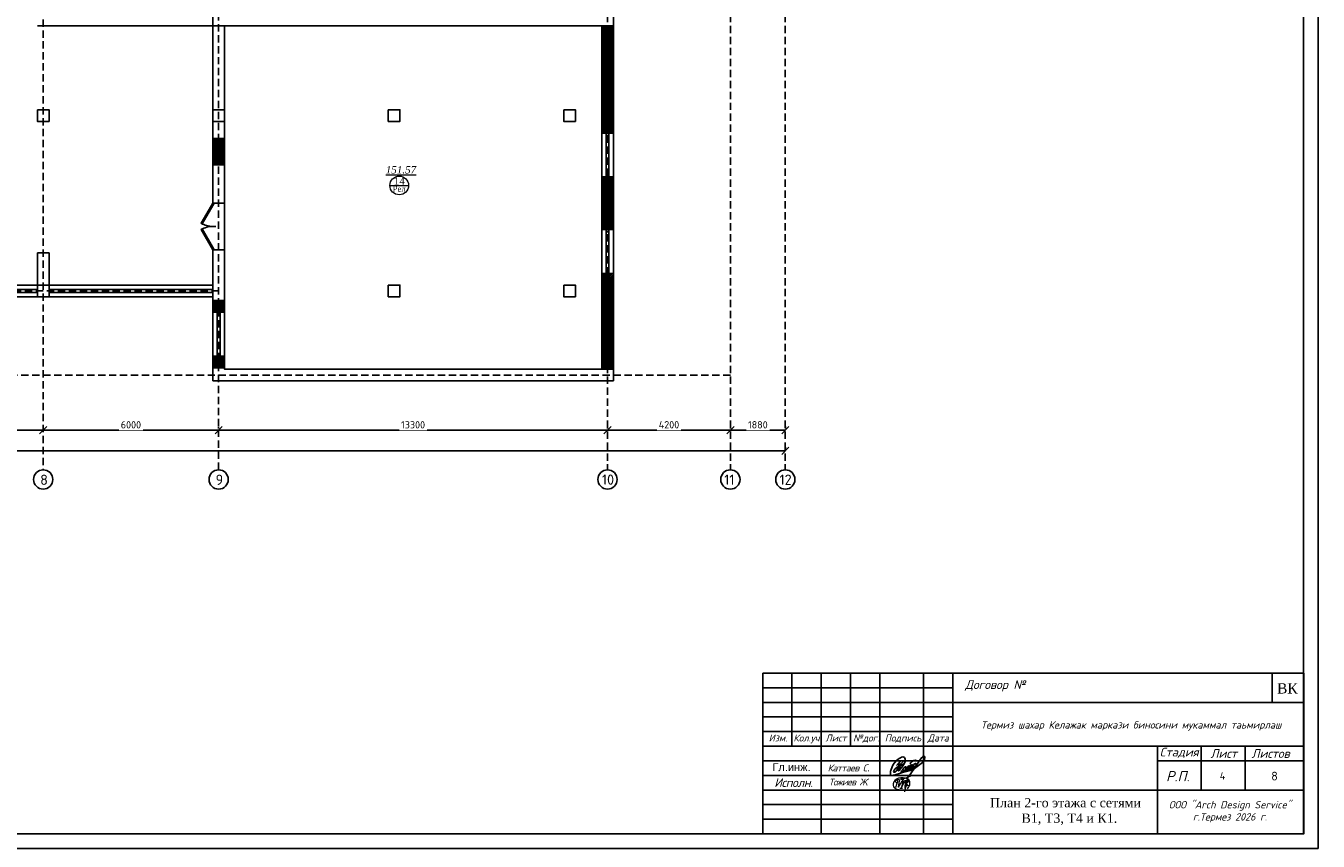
# Model space of a CAD drawing. Header units: inches. Extents: x 8001 to 766003, y -84601 to 563258.
# Tile 160 of 169: x 514388 to 558584, y 294038 to 321938. Entities that reach past the tile are written whole.
import ezdxf

# ---------------------------------------------------------------- set-up
doc = ezdxf.new("R2010")
doc.units = ezdxf.units.IN
doc.header["$MEASUREMENT"] = 0
doc.linetypes.add('( Hidden )', pattern=[0.375, 0.25, -0.125])
for name, color, linetype, lineweight in [('.', 7, 'Continuous', 15), ('_0', 7, 'Continuous', 15), ('СТЕНЫ', 7, 'Continuous', 40), ('ФВС-3', 7, 'Continuous', 25)]:
    doc.layers.add(name, color=color, linetype=linetype, lineweight=lineweight)
doc.layers.add('liniya', color=7, linetype='Continuous')
doc.layers.add('PDF_Text', color=7, linetype='Continuous', true_color=0x002eb8)
doc.styles.add('MyStyle', font='isocpeur.ttf', dxfattribs={"height": 400})
doc.styles.add('OOO-Kazar', font='txt')
doc.styles.add('PDF ISOCPEUR', font='isocpeur.ttf')
doc.styles.get("Standard").update_dxf_attribs({"font": 'arial.ttf'})
doc.styles.add('Text style', font='isocpeur.ttf', dxfattribs={"height": 250})
doc.styles.add('TIEMS', font='times.ttf')
doc.styles.add('TIMES NEW', font='times.ttf')
doc.dimstyles.new('Dim Style', dxfattribs={"dimtxt": 250, "dimasz": 250, "dimexe": 125, "dimexo": 62.5, "dimgap": 62.5, "dimtad": 1, "dimdec": 0, "dimtxsty": 'Text style', "dimblk": 'OBLIQUE', "dimcen": 250, "dimclrd": 256, "dimclre": 256, "dimclrt": 256, "dimadec": 0, "dimazin": 0, "dimtfac": 1, "dimtdec": 0, "dimtmove": 0, "dimatfit": 3, "dimldrblk": 'OBLIQUE', "dimfxl": 1, "dimlwd": -1, "dimlwe": -1, "dimarcsym": 0})
pattern_1 = [(45, (1276666.25, 1731302.557), (-27.5771645, 27.5771645), []), (45, (1276668.25, 1731302.557), (-27.5771645, 27.5771645), [])]
pattern_2 = [(135, (-1959435.427, -1934410.064), (-27.57716447, -27.57716447), []), (135, (-1959435.427, -1934408.064), (-27.57716447, -27.57716447), [])]

# ---------------------------------------------------------------- blocks, each defined once
blk = doc.blocks.new('*U293')
at = {"color": 5}
for p, q in [((0, 0), (0, -4)), ((-32, 0), (-32, -4))]:
    blk.add_line(p, q, dxfattribs=at)
blk.add_lwpolyline([(0, 0), (-27.7, 16), (-28.6, 14.5), (-0.9, -1.5)], close=True, dxfattribs=at)
blk.add_arc((0, 0), 32, 150, 180, dxfattribs=at)
blk = doc.blocks.new('_Oblique')
at = {"color": 0, "linetype": 'ByBlock', "lineweight": -2}
blk.add_line((-0.5, -0.5), (0.5, 0.5), dxfattribs=at)
blk = doc.blocks.new('*D190')
at = {"transparency": 16777216}
for p, q in [((245330, 112740), (245330, 112803)), ((247210, 112740), (247210, 112803)), ((247210, 112678), (245330, 112678))]:
    blk.add_line(p, q, dxfattribs=at)
at = {"layer": 'Defpoints', "color": 0, "transparency": 16777216}
for p in [(245330, 112678), (245330, 112678), (247210, 112678)]:
    blk.add_point(p, dxfattribs=at)
at = {"transparency": 16777216, "xscale": 250, "yscale": 250, "zscale": 250, "rotation": 180}
blk.add_blockref('_Oblique', (245330, 112678), dxfattribs=at)
at = {"transparency": 16777216, "xscale": 250, "yscale": 250, "zscale": 250}
blk.add_blockref('_Oblique', (247210, 112678), dxfattribs=at)
at = {"transparency": 16777216, "insert": (246270, 112865), "char_height": 250, "attachment_point": 5, "style": 'Text style', "bg_fill": 3, "box_fill_scale": 1.25, "bg_fill_color": 256, "bg_fill_true_color": 13158600, "bg_fill_transparency": 0}
blk.add_mtext('1880', dxfattribs=at)
blk = doc.blocks.new('*D191')
at = {"transparency": 16777216}
for p, q in [((241130, 112740), (241130, 112803)), ((245330, 112740), (245330, 112803)), ((245330, 112678), (241130, 112678))]:
    blk.add_line(p, q, dxfattribs=at)
at = {"layer": 'Defpoints', "color": 0, "transparency": 16777216}
for p in [(241130, 112678), (241130, 112678), (245330, 112678)]:
    blk.add_point(p, dxfattribs=at)
at = {"transparency": 16777216, "xscale": 250, "yscale": 250, "zscale": 250, "rotation": 180}
blk.add_blockref('_Oblique', (241130, 112678), dxfattribs=at)
at = {"transparency": 16777216, "xscale": 250, "yscale": 250, "zscale": 250}
blk.add_blockref('_Oblique', (245330, 112678), dxfattribs=at)
at = {"transparency": 16777216, "insert": (243230, 112865), "char_height": 250, "attachment_point": 5, "style": 'Text style', "bg_fill": 3, "box_fill_scale": 1.25, "bg_fill_color": 256, "bg_fill_true_color": 13158600, "bg_fill_transparency": 0}
blk.add_mtext('4200', dxfattribs=at)
blk = doc.blocks.new('*D192')
at = {"transparency": 16777216}
for p, q in [((227830, 112740), (227830, 112803)), ((241130, 112740), (241130, 112803)), ((241130, 112678), (227830, 112678))]:
    blk.add_line(p, q, dxfattribs=at)
at = {"layer": 'Defpoints', "color": 0, "transparency": 16777216}
for p in [(227830, 112678), (227830, 112678), (241130, 112678)]:
    blk.add_point(p, dxfattribs=at)
at = {"transparency": 16777216, "xscale": 250, "yscale": 250, "zscale": 250, "rotation": 180}
blk.add_blockref('_Oblique', (227830, 112678), dxfattribs=at)
at = {"transparency": 16777216, "xscale": 250, "yscale": 250, "zscale": 250}
blk.add_blockref('_Oblique', (241130, 112678), dxfattribs=at)
at = {"transparency": 16777216, "insert": (234480, 112865), "char_height": 250, "attachment_point": 5, "style": 'Text style', "bg_fill": 3, "box_fill_scale": 1.25, "bg_fill_color": 256, "bg_fill_true_color": 13158600, "bg_fill_transparency": 0}
blk.add_mtext('13300', dxfattribs=at)
blk = doc.blocks.new('*D193')
at = {"transparency": 16777216}
for p, q in [((221830, 112740), (221830, 112803)), ((227830, 112740), (227830, 112803)), ((227830, 112678), (221830, 112678))]:
    blk.add_line(p, q, dxfattribs=at)
at = {"layer": 'Defpoints', "color": 0, "transparency": 16777216}
for p in [(221830, 112678), (221830, 112678), (227830, 112678)]:
    blk.add_point(p, dxfattribs=at)
at = {"transparency": 16777216, "xscale": 250, "yscale": 250, "zscale": 250, "rotation": 180}
blk.add_blockref('_Oblique', (221830, 112678), dxfattribs=at)
at = {"transparency": 16777216, "xscale": 250, "yscale": 250, "zscale": 250}
blk.add_blockref('_Oblique', (227830, 112678), dxfattribs=at)
at = {"transparency": 16777216, "insert": (224830, 112865), "char_height": 250, "attachment_point": 5, "style": 'Text style', "bg_fill": 3, "box_fill_scale": 1.25, "bg_fill_color": 256, "bg_fill_true_color": 13158600, "bg_fill_transparency": 0}
blk.add_mtext('6000', dxfattribs=at)
blk = doc.blocks.new('*D194')
at = {"transparency": 16777216}
for p, q in [((218680, 112740), (218680, 112803)), ((221830, 112740), (221830, 112803)), ((221830, 112678), (218680, 112678))]:
    blk.add_line(p, q, dxfattribs=at)
at = {"layer": 'Defpoints', "color": 0, "transparency": 16777216}
for p in [(218680, 112678), (218680, 112678), (221830, 112678)]:
    blk.add_point(p, dxfattribs=at)
at = {"transparency": 16777216, "xscale": 250, "yscale": 250, "zscale": 250, "rotation": 180}
blk.add_blockref('_Oblique', (218680, 112678), dxfattribs=at)
at = {"transparency": 16777216, "xscale": 250, "yscale": 250, "zscale": 250}
blk.add_blockref('_Oblique', (221830, 112678), dxfattribs=at)
at = {"transparency": 16777216, "insert": (220255, 112865), "char_height": 250, "attachment_point": 5, "style": 'Text style', "bg_fill": 3, "box_fill_scale": 1.25, "bg_fill_color": 256, "bg_fill_true_color": 13158600, "bg_fill_transparency": 0}
blk.add_mtext('3150', dxfattribs=at)
blk = doc.blocks.new('*D206')
at = {"transparency": 16777216}
for p, q in [((173280, 112049), (173280, 111848)), ((173280, 111973), (247210, 111973)), ((247210, 112035), (247210, 112098))]:
    blk.add_line(p, q, dxfattribs=at)
at = {"layer": 'Defpoints', "color": 0, "transparency": 16777216}
for p in [(173280, 112111), (247210, 111973), (247210, 111973)]:
    blk.add_point(p, dxfattribs=at)
at = {"transparency": 16777216, "xscale": 250, "yscale": 250, "zscale": 250, "rotation": 180}
blk.add_blockref('_Oblique', (173280, 111973), dxfattribs=at)
at = {"transparency": 16777216, "xscale": 250, "yscale": 250, "zscale": 250}
blk.add_blockref('_Oblique', (247210, 111973), dxfattribs=at)
at = {"transparency": 16777216, "insert": (210245, 112160), "char_height": 250, "attachment_point": 5, "style": 'Text style', "bg_fill": 3, "box_fill_scale": 1.25, "bg_fill_color": 256, "bg_fill_true_color": 13158600, "bg_fill_transparency": 0}
blk.add_mtext('74330', dxfattribs=at)
blk = doc.blocks.new('ffffffffffffffffffcfff')
at = {"color": 5}
for p, q in [((2202177, 2054353), (2202177, 2052853)), ((2202277, 2054353), (2202277, 2052853))]:
    blk.add_line(p, q, dxfattribs=at)
at = {"color": 0}
blk.add_lwpolyline([(2202427, 2054353), (2202427, 2052853), (2202027, 2052853), (2202027, 2054353)], close=True, dxfattribs=at)
at = {"color": 5}
for points in [[(2202277, 2054273), (2202177, 2054273)], [(2202277, 2052933), (2202177, 2052933)]]:
    blk.add_lwpolyline(points, dxfattribs=at)
blk = doc.blocks.new('gggggggggggggggffffffffffgc')
at = {"layer": '.'}
h = blk.add_hatch(dxfattribs=at)
h.set_pattern_fill('JIS_LC_8', color=32, scale=5)
h.set_pattern_definition(pattern_1)
h.paths.add_polyline_path([(1969330, 2113298), (1968930, 2113298), (1968930, 2112898), (1969330, 2112898)])
h = blk.add_hatch(dxfattribs=at)
h.set_pattern_fill('JIS_LC_8', color=32, scale=5)
h.set_pattern_definition(pattern_1)
h.paths.add_polyline_path([(1970830, 2113298), (1971230, 2113298), (1971230, 2112898), (1970830, 2112898)])
for p, q in [((1968930, 2113298), (1968930, 2112898)), ((1968930, 2113298), (1968930, 2112898)), ((1971230, 2113298), (1971230, 2112898))]:
    blk.add_line(p, q)
at = {"color": 5}
for p, q in [((1969330, 2113148), (1970830, 2113148)), ((1969330, 2113048), (1970830, 2113048))]:
    blk.add_line(p, q, dxfattribs=at)
for points in [[(1969330, 2113298), (1968930, 2113298), (1968930, 2112898), (1969330, 2112898)], [(1970830, 2113298), (1971230, 2113298), (1971230, 2112898), (1970830, 2112898)]]:
    blk.add_lwpolyline(points, close=True)
at = {"color": 0}
blk.add_lwpolyline([(1969330, 2113298), (1970830, 2113298), (1970830, 2112898), (1969330, 2112898)], close=True, dxfattribs=at)
at = {"color": 5}
for points in [[(1969410, 2113148), (1969410, 2113048)], [(1970750, 2113148), (1970750, 2113048)]]:
    blk.add_lwpolyline(points, dxfattribs=at)
blk = doc.blocks.new('gfnfd')
at = {"layer": '_0', "color": 5, "ltscale": 100}
for points in [[(6520818, 2413294), (6520848, 2413294)], [(6520801, 2413192), (6520834, 2413192)]]:
    blk.add_lwpolyline(points, dxfattribs=at)
blk.add_arc((6518800, 2413812), 2051, 342.7953, 345.3289, dxfattribs=at)
for points in [[(6520891, 2413186), (6520915, 2413229), (6520915, 2413269), (6520746, 2413281), (6520730, 2413208), (6520827, 2413173)], [(6520765, 2413255), (6520754, 2413268), (6520847, 2413305), (6520939, 2413339)], [(6520800, 2413285), (6520787, 2413205), (6520836, 2413285), (6520823, 2413202), (6520866, 2413283), (6520858, 2413196), (6520895, 2413322), (6520855, 2413150)], [(6520888, 2413288), (6520900, 2413266), (6520879, 2413250), (6520895, 2413224), (6520870, 2413213), (6520870, 2413207)], [(6520760, 2413206), (6520746, 2413203)]]:
    blk.add_spline(points, degree=3, dxfattribs=at)
blk = doc.blocks.new('rrwerewrewrewrew')
at = {"color": 5}
for points in [[(387872, 564817), (385461, 560165, 0.55556748), (386382, 560107), (391670, 566719), (392907, 570003, 0.16524673), (392907, 572723, 0.43735193), (390680, 575054, 0.1925367), (387853, 574100), (386571, 573489), (385290, 572586), (383117, 570710), (380078, 566719), (378699, 564105), (377285, 560326), (377078, 559578, 0.07852278), (377003, 555809, 0.23019417), (377694, 554621, 0.0887128), (377781, 554616, 0.0887128), (379419, 554812, 0.0887128), (381084, 555304), (390088, 557920), (399004, 560086), (402154, 561376)], [(387980, 570424), (385421, 567493, 0.22899883), (385508, 566433, 0.41488709), (386276, 566280), (387929, 567230), (391574, 570827), (387929, 567230), (383602, 559965), (381685, 558391), (380818, 558391), (380448, 559062), (380582, 559876), (380932, 560780), (382245, 562139), (384351, 563843), (392166, 568035)], [(390507, 558635), (395529, 562210), (397057, 563852), (397766, 564614), (397257, 565308), (395804, 564684), (393930, 562390), (393187, 560845, 0.24255711), (393041, 559580, 0.40328304), (393704, 559264), (399431, 563972), (400603, 565962), (400228, 566548), (398635, 565939), (397633, 564795), (395782, 562481), (395782, 560295), (396385, 560295), (399478, 562450), (401915, 565049, 0.04813408), (402290, 566969, 0.1195267), (400636, 565910), (398470, 562543), (398470, 560904), (398892, 560600), (405033, 566245, 0.12154345), (405033, 567557, 0.35845704), (404400, 567908, 0.15003716), (402713, 566737), (401915, 565049), (401358, 564455, 0.10332709), (401119, 561843, 0.57533837), (401471, 561164, 0.15295213), (402959, 561934), (404869, 563552), (412161, 569153), (414224, 572291), (414531, 574421), (414044, 575728), (413253, 576151), (412242, 575691), (411129, 574552), (409777, 572512), (406098, 567138), (396979, 553520)], [(398349, 567683, -0.17239952), (399516, 569357, -0.09374717), (402528, 571150, -0.27811873), (405794, 570727)], [(393348, 564247, 0.15829732), (390735, 562114), (389962, 560238), (388831, 559169, 0.49817329), (388831, 558274, 0.20946853), (389828, 557885), (393236, 561652), (394204, 563658, 0.46432334), (393929, 564350), (393348, 564299), (393348, 564247)]]:
    blk.add_lwpolyline(points, format="xyb", dxfattribs=at)
blk.add_lwpolyline([(385421, 567493), (383513, 565557)], dxfattribs=at)
blk = doc.blocks.new('fhgsg')
at = {"layer": '.'}
h = blk.add_hatch(dxfattribs=at)
h.set_pattern_fill('JIS_LC_8', color=32, scale=5, angle=90)
h.set_pattern_definition(pattern_2)
h.paths.add_polyline_path([(241329.6, 122846.5), (240929.6, 122846.5), (240929.6, 126516.5), (241329.6, 126516.5)])
h = blk.add_hatch(dxfattribs=at)
h.set_pattern_fill('JIS_LC_8', color=32, scale=5, angle=90)
h.set_pattern_definition(pattern_2)
h.paths.add_polyline_path([(227629.6, 122659.1), (228029.6, 122659.1), (228029.6, 121759.1), (227629.6, 121759.1)])
h = blk.add_hatch(dxfattribs=at)
h.set_pattern_fill('JIS_LC_8', color=32, scale=5, angle=90)
h.set_pattern_definition(pattern_2)
h.paths.add_polyline_path([(241329.6, 119546.5), (240929.6, 119546.5), (240929.6, 121346.5), (241329.6, 121346.5)])
h = blk.add_hatch(dxfattribs=at)
h.set_pattern_fill('JIS_LC_8', color=32, scale=5, angle=90)
h.set_pattern_definition(pattern_2)
h.paths.add_polyline_path([(241329.6, 118046.5), (240929.6, 118046.5), (240929.6, 114766.5), (241329.6, 114766.5)])
at = {"color": 1, "linetype": '( Hidden )', "ltscale": 1000}
for p, q in [((221829.6, 161986.5), (221829.6, 111324.1)), ((227829.6, 111324.1), (227829.6, 162186.5)), ((241129.6, 159886.5), (241129.6, 111324.1)), ((245329.6, 159886.5), (245329.6, 111324.1)), ((247209.6, 159886.5), (247209.6, 111324.1)), ((227829.6, 117446.5), (169789.1, 117446.5)), ((245329.6, 114566.5), (169789.1, 114566.5))]:
    blk.add_line(p, q, dxfattribs=at)
for p, q in [((241329.6, 141816.5), (241329.6, 114366.5)), ((240929.6, 126516.5), (221629.6, 126516.5)), ((227629.6, 120451.9), (227629.6, 126516.5)), ((228029.6, 120451.9), (228029.6, 126516.5)), ((240929.6, 126516.5), (240929.6, 114766.5)), ((228029.6, 122659.1), (227629.6, 122659.1)), ((228029.6, 121759.1), (227629.6, 121759.1)), ((228029.6, 120451.9), (227629.6, 120451.9)), ((221629.6, 118746.5), (221629.6, 117246.5)), ((221629.6, 118746.5), (222029.6, 118746.5)), ((222029.6, 118746.5), (222029.6, 117246.5)), ((228029.6, 118851.9), (227629.6, 118851.9)), ((227629.6, 117646.5), (227629.6, 118851.9)), ((228029.6, 118851.9), (228029.6, 114766.5)), ((227629.6, 117646.5), (200929.6, 117646.5)), ((173081.1, 117246.5), (222029.6, 117246.5)), ((222029.6, 117246.5), (227629.6, 117246.5)), ((227629.6, 117246.5), (225579.6, 117246.5)), ((227629.6, 117246.5), (227629.6, 114366.5)), ((240929.6, 114766.5), (228029.6, 114766.5)), ((241329.6, 114366.5), (227629.6, 114366.5))]:
    blk.add_line(p, q)
at = {"lineweight": 0, "ltscale": 100}
blk.add_line((233685.5, 121054.7), (234325.5, 121054.7), dxfattribs=at)
for points in [[(227629.6, 144727.1), (227629.6, 126516.5)], [(227629.6, 117646.5), (227629.6, 117246.5)], [(227629.6, 117116.5), (228029.6, 117116.5)], [(227629.6, 114816.5), (228029.6, 114816.5)]]:
    blk.add_lwpolyline(points)
at = {"color": 0}
for points in [[(228029.6, 126516.5), (240929.6, 126516.5), (240929.6, 114766.5), (228029.6, 114766.5)], [(241329.6, 122846.5), (240929.6, 122846.5), (240929.6, 126516.5), (241329.6, 126516.5)], [(227629.6, 122659.1), (228029.6, 122659.1), (228029.6, 121759.1), (227629.6, 121759.1)], [(241329.6, 119546.5), (240929.6, 119546.5), (240929.6, 121346.5), (241329.6, 121346.5)], [(241329.6, 118046.5), (240929.6, 118046.5), (240929.6, 114766.5), (241329.6, 114766.5)]]:
    blk.add_lwpolyline(points, close=True, dxfattribs=at)
for points in [[(221629.6, 123646.5), (222029.6, 123646.5), (222029.6, 123246.5), (221629.6, 123246.5)], [(227629.6, 123646.5), (228029.6, 123646.5), (228029.6, 123246.5), (227629.6, 123246.5)], [(233629.6, 123646.5), (234029.6, 123646.5), (234029.6, 123246.5), (233629.6, 123246.5)], [(239629.6, 123646.5), (240029.6, 123646.5), (240029.6, 123246.5), (239629.6, 123246.5)], [(233629.6, 117646.5), (234029.6, 117646.5), (234029.6, 117246.5), (233629.6, 117246.5)], [(239629.6, 117646.5), (240029.6, 117646.5), (240029.6, 117246.5), (239629.6, 117246.5)]]:
    blk.add_lwpolyline(points, close=True)
at = {"color": 5}
for points in [[(216029.6, 117496.5), (221629.6, 117496.5)], [(216029.6, 117396.5), (221629.6, 117396.5)], [(222029.6, 117496.5), (227629.6, 117496.5)], [(222029.6, 117396.5), (227629.6, 117396.5)]]:
    blk.add_lwpolyline(points, dxfattribs=at)
for centre in [(221829.6, 110994.1), (227829.6, 110994.1), (241129.6, 110994.1), (245329.6, 110994.1), (247209.6, 110994.1)]:
    blk.add_circle(centre, 330)
at = {"layer": 'СТЕНЫ', "color": 0, "linetype": 'ByBlock', "lineweight": 0, "ltscale": 100}
blk.add_circle((234005.5, 121054.7), 320, dxfattribs=at)
at = {"color": 0, "xscale": -1, "rotation": 180}
blk.add_blockref('ffffffffffffffffffcfff', (-1961097.9, 2175699.3), dxfattribs=at)
at = {"color": 5, "yscale": 25, "zscale": 25}
for p, xscale, rotation in [((227629.6, 120451.9), 25, 90.00000000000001), ((227629.6, 118851.9), -25, 90)]:
    blk.add_blockref('*U293', p, dxfattribs=dict(at, xscale=xscale, rotation=rotation))
at = {"color": 0}
blk.add_blockref('ffffffffffffffffffcfff', (-1961097.9, -1934806.2), dxfattribs=at)
at = {"color": 0, "rotation": 90}
blk.add_blockref('gggggggggggggggffffffffffgc', (2340927.8, -1854113.2), dxfattribs=at)
at = {"lineweight": 0, "ltscale": 100, "char_height": 250, "attachment_point": 5, "style": 'TIEMS'}
for s, insert in [('\\A1;{\\fTimes New Roman|b0|i1|c204|p18;\\L151.57}', (234064.6, 121586.9)), ('\\A1;14', (234007.7, 121203))]:
    blk.add_mtext(s, dxfattribs=dict(at, insert=insert))
at = {"lineweight": 0, "ltscale": 100, "insert": (234004.2, 120934.8), "char_height": 200, "width": 1156.471, "attachment_point": 5, "style": 'TIEMS'}
blk.add_mtext('\\A1;Рел', dxfattribs=at)
at = {"layer": 'PDF_Text', "color": 0, "style": 'PDF ISOCPEUR'}
for s, height, p in [('8', 351.7, (221725.6, 110806.9)), ('9', 351.7, (227725.6, 110806.9)), ('10', 351.72, (240936.3, 110813.3)), ('11', 351.72, (245118.3, 110810.4)), ('12', 351.72, (247010.1, 110809.1))]:
    blk.add_text(s, height=height, dxfattribs=at).set_placement(p)
dim = blk.add_linear_dim(base=(245329.6, 112677.9), p1=(247209.6, 112677.9), p2=(245329.6, 112677.9), dimstyle='Dim Style', override={"dimtfill": 1, "dimarcsym": 1})
dim.commit()
dim.dimension.update_dxf_attribs({"geometry": '*D190', "text_midpoint": (246269.6, 112865.4)})
dim = blk.add_linear_dim(base=(247209.6, 111972.5), p1=(173279.6, 112111.4), p2=(247209.6, 111972.5), text='74330', dimstyle='Dim Style', override={"dimtfill": 1, "dimarcsym": 1})
dim.commit()
dim.dimension.update_dxf_attribs({"geometry": '*D206', "text_midpoint": (210244.6, 112160)})
dim = blk.add_linear_dim(base=(241129.6, 112677.9), p1=(245329.6, 112677.9), p2=(241129.6, 112677.9), dimstyle='Dim Style', override={"dimtfill": 1, "dimarcsym": 1})
dim.commit()
dim.dimension.update_dxf_attribs({"geometry": '*D191', "text_midpoint": (243229.6, 112865.4)})
dim = blk.add_linear_dim(base=(227829.6, 112677.9), p1=(241129.6, 112677.9), p2=(227829.6, 112677.9), dimstyle='Dim Style', override={"dimtfill": 1, "dimarcsym": 1})
dim.commit()
dim.dimension.update_dxf_attribs({"geometry": '*D192', "text_midpoint": (234479.6, 112865.4)})
dim = blk.add_linear_dim(base=(221829.6, 112677.9), p1=(227829.6, 112677.9), p2=(221829.6, 112677.9), dimstyle='Dim Style', override={"dimtfill": 1, "dimarcsym": 1})
dim.commit()
dim.dimension.update_dxf_attribs({"geometry": '*D193', "text_midpoint": (224829.6, 112865.4)})
dim = blk.add_linear_dim(base=(218679.6, 112677.9), p1=(221829.6, 112677.9), p2=(218679.6, 112677.9), dimstyle='Dim Style', override={"dimtfill": 1, "dimarcsym": 1})
dim.commit()
dim.dimension.update_dxf_attribs({"geometry": '*D194', "text_midpoint": (220254.6, 112865.4)})

msp = doc.modelspace()

# ---------------------------------------------------------------- linework, layer by layer
at = {"color": 7, "linetype": 'Continuous'}
for p, q in [((539588.937, 299788.364), (558088.937, 299788.364)), ((539588.937, 294288.364), (539588.937, 299788.364)), ((540588.937, 297288.364), (540588.937, 299788.364)), ((541588.937, 294288.364), (541588.937, 299788.364)), ((542588.937, 297288.364), (542588.937, 299788.364)), ((543588.937, 294288.364), (543588.937, 299788.364)), ((545088.937, 294288.364), (545088.937, 299788.364)), ((546088.937, 294288.364), (546088.937, 299788.364)), ((546088.937, 298788.364), (558088.937, 298788.364)), ((539588.937, 297788.364), (546088.937, 297788.364)), ((539588.937, 297288.364), (546088.937, 297288.364)), ((546088.937, 297288.364), (558088.937, 297288.364)), ((553088.937, 297288.364), (553088.937, 294288.364)), ((554588.937, 295788.364), (554588.937, 297288.364)), ((556083.1, 295788.364), (556083.1, 297288.364)), ((553088.937, 296788.364), (558088.937, 296788.364)), ((546088.937, 295788.364), (558088.937, 295788.364))]:
    msp.add_line(p, q, dxfattribs=at)
at = {"linetype": 'ByBlock', "ltscale": 0.1}
msp.add_line((557008.938, 299788.364), (557008.938, 298788.364), dxfattribs=at)
msp.add_lwpolyline([(539588.937, 299788.364), (558088.937, 299788.364), (558088.937, 294288.364), (539588.937, 294288.364)], close=True, dxfattribs=at)
at = {"color": 7, "linetype": 'Continuous'}
for points in [[(539588.937, 299288.364), (546088.937, 299288.364)], [(539588.937, 298788.364), (546088.937, 298788.364)], [(539588.937, 298288.364), (546088.937, 298288.364)], [(539588.937, 296788.364), (546088.937, 296788.364)], [(539588.937, 296288.364), (546088.937, 296288.364)], [(539588.937, 295788.364), (546088.937, 295788.364)], [(539588.937, 295288.364), (546088.937, 295288.364)], [(539588.937, 294788.364), (546088.937, 294788.364)]]:
    msp.add_lwpolyline(points, dxfattribs=at)

# ---------------------------------------------------------------- block references
at = {"color": 25}
msp.add_blockref('fhgsg', (293152.126, 195421.715), dxfattribs=at)
at = {"color": 6, "xscale": 0.03125, "yscale": 0.03125, "zscale": 0.03125}
msp.add_blockref('rrwerewrewrewrew', (532177.3, 278948.559), dxfattribs=at)
at = {"layer": '_0', "xscale": 3, "yscale": 3, "zscale": 3}
msp.add_blockref('gfnfd', (-19018130.396, -6943727.269), dxfattribs=at)

# ---------------------------------------------------------------- texts
at = {"insert": (557179.105, 299441.301), "char_height": 350, "attachment_point": 1}
msp.add_mtext('{\\fTimes New Roman|b0|i0|c204|p18;ВК}', dxfattribs=at)
at = {"insert": (541808.938, 296543.679), "char_height": 240, "width": 2180, "attachment_point": 4}
msp.add_mtext('{\\fISOCPEUR|b0|i1|c204|p34;\\T0.9;Каттаев С}.', dxfattribs=at)
at = {"attachment_point": 1, "style": 'MyStyle'}
for s, width, insert, char_height in [('4', 541.26649, (555220.431, 296396.576), 250), ('8', 968.8472, (556979.033, 296416.175), 300)]:
    msp.add_mtext_dynamic_manual_height_columns(s, width=width, gutter_width=1250, heights=[0], dxfattribs=dict(at, insert=insert, char_height=char_height))
at = {"layer": 'liniya', "insert": (539920.952, 296706.239), "char_height": 270, "width": 1161.89216, "attachment_point": 1}
msp.add_mtext('Гл.инж.', dxfattribs=at)
at = {"layer": 'PDF_Text', "color": 0, "insert": (547359.609, 294592.79), "char_height": 317.08133, "attachment_point": 7, "style": 'TIMES NEW'}
msp.add_mtext('План 2-го этажа с сетями\\P         В1, Т3, Т4 и К1. ', dxfattribs=at)
at = {"layer": 'ФВС-3', "color": 0, "linetype": 'Continuous', "lineweight": 5, "style": 'OOO-Kazar'}
for s, insert, char_height, attachment_point in [('{\\fISOCPEUR|b0|i1|c204|p34;Договор №}', (547539.413, 299163.448), 300, 8), ('{\\fISOCPEUR|b0|i1|c204|p34;Изм.}', (540108.294, 297688.793), 240, 2), ('{\\fISOCPEUR|b0|i1|c204|p34;Кол.уч.}', (541120.329, 297688.793), 240, 2), ('{\\fISOCPEUR|b0|i1|c204|p34;Лист}', (542092.427, 297688.793), 240, 2), ('{\\fISOCPEUR|b0|i1|c204|p34;№дог.}', (543128.319, 297688.793), 240, 2), ('{\\fISOCPEUR|b0|i1|c204|p34;Подпись}', (544385.404, 297688.793), 240, 2), ('{\\fISOCPEUR|b0|i1|c204|p34;Дата}', (545590.046, 297688.793), 240, 2), ('{\\fISOCPEUR|b0|i1|c204|p34;Стадия}', (553830.074, 296888.364), 300, 8), ('{\\fISOCPEUR|b0|i1|c204|p34;Лист }', (555354.294, 296888.364), 300, 8), ('{\\fISOCPEUR|b0|i1|c204|p34;Листов }', (556958.301, 296888.364), 300, 8), ('{\\fISOCPEUR|b0|i1|c204|p34;\\T0.95;Исполн.}', (540640.795, 296192.113), 300, 2), ('{\\fISOCPEUR|b0|i1|c204|p34;Р.П.}', (553784.806, 296088.364), 350, 8)]:
    msp.add_mtext(s, dxfattribs=dict(at, insert=insert, char_height=char_height, attachment_point=attachment_point))
at = {"layer": 'ФВС-3', "linetype": 'Continuous', "lineweight": 5, "style": 'OOO-Kazar'}
for s, insert, char_height, attachment_point in [('{\\fISOCPEUR|b0|i1|c204|p34;Термиз шахар Келажак маркази биносини мукаммал таьмирлаш\\P  }', (552188.598, 297406.95), 250, 8), ('{\\fISOCPEUR|b0|i1|c204|p34;\\T0.9;Тожиев Ж.}', (542523.751, 296175.134), 230, 2), ('{\\fISOCPEUR|b0|i1|c204|p34;ООО "Arch Design Service"\\Pг.Термез 20\\fISOCPEUR|b0|i1|c0|p34;26\\fISOCPEUR|b0|i1|c204|p34; г.\\P  }', (555567.83, 294259.517), 250, 8)]:
    msp.add_mtext(s, dxfattribs=dict(at, insert=insert, char_height=char_height, attachment_point=attachment_point))

# ---------------------------------------------------------------- next in the draw order: linework, layer by layer
for points in [[(458584.157, 363188.364), (558584.157, 363188.364), (558584.157, 293788.364), (458584.157, 293788.364)], [(460584.157, 362688.364), (558084.157, 362688.364), (558084.157, 294288.364), (460584.157, 294288.364)]]:
    msp.add_lwpolyline(points, close=True)

doc.saveas('drawing.dxf')
